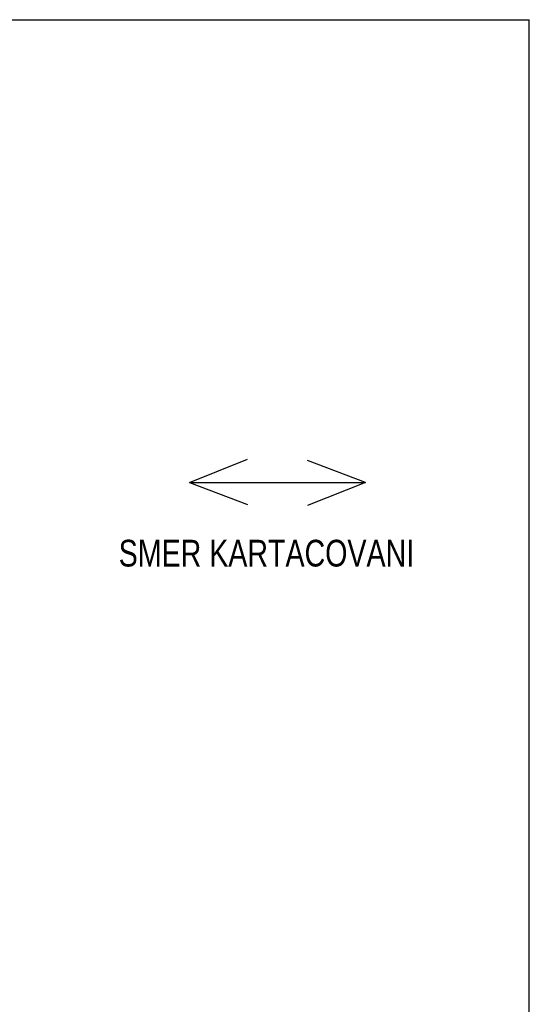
# Model space of a CAD drawing. Header units: millimetres. Extents: x -694 to 338, y 16 to 743.
# Tile 19 of 20: x 133 to 200, y 158 to 287. Entities that reach past the tile are written whole.
import ezdxf

# ---------------------------------------------------------------- set-up
doc = ezdxf.new("R2010")
doc.units = ezdxf.units.MM
doc.header["$LTSCALE"] = 19.36
doc.layers.get('0').update_dxf_attribs({"linetype": 'CONTINUOUS'})
doc.styles.get("Standard").update_dxf_attribs({"font": 'txt', "width": 0.8})

msp = doc.modelspace()

# ---------------------------------------------------------------- linework, layer by layer
at = {"color": 7, "linetype": 'CONTINUOUS'}
for p, q in [((10, 287), (200, 287)), ((200, 20), (200, 287)), ((155.50952, 226.37539), (163.09467, 229.40945)), ((178.54077, 226.37539), (170.95563, 229.27153)), ((155.50952, 226.37539), (178.54077, 226.37539)), ((155.50952, 226.37539), (163.09467, 223.47925)), ((178.54077, 226.37539), (170.95563, 223.34133))]:
    msp.add_line(p, q, dxfattribs=at)

# ---------------------------------------------------------------- texts
at = {"color": 5, "linetype": 'CONTINUOUS', "width": 0.8}
msp.add_text('SMER KARTACOVANI', height=3.5, dxfattribs=at).set_placement((146.22204, 215.36753))

doc.saveas('drawing.dxf')
